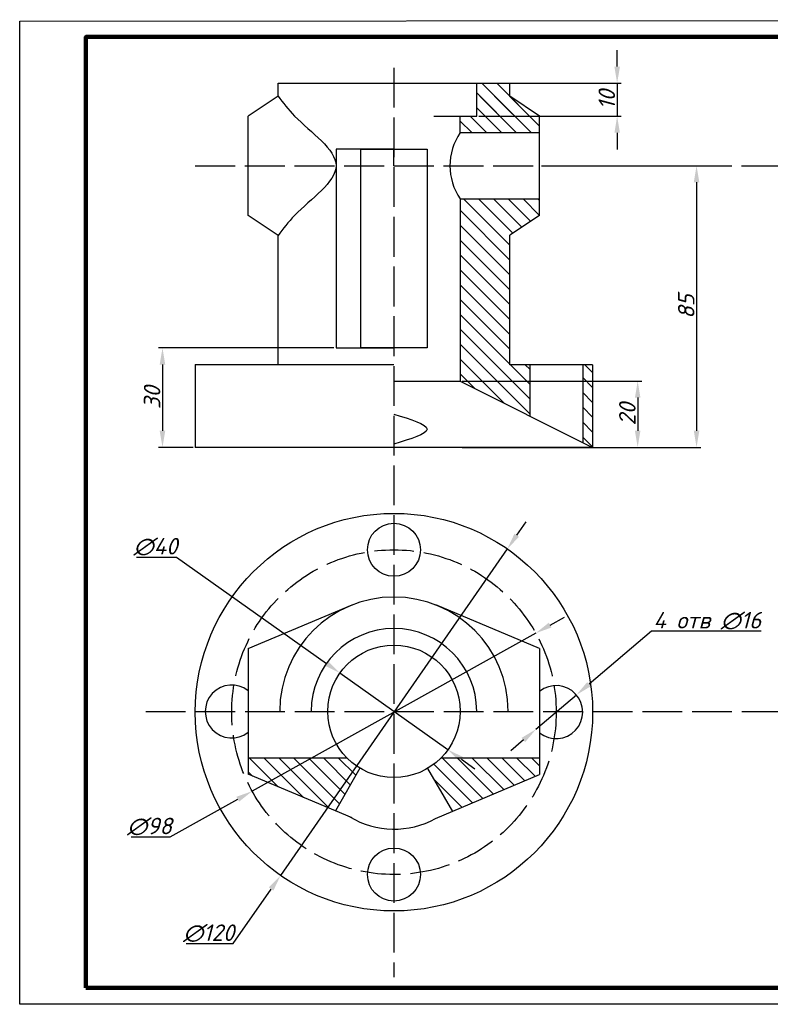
# Model space of a CAD drawing. Header units: millimetres. Extents: x 0 to 420, y 0 to 297.
# Tile 1 of 2: x 0 to 227, y 0 to 297. Entities that reach past the tile are written whole.
import ezdxf

# ---------------------------------------------------------------- set-up
doc = ezdxf.new("R2010")
doc.units = ezdxf.units.MM
doc.linetypes.add('ACAD_ISO02W100', pattern=[15, 12, -3])
doc.layers.add('Вспомогат', color=7, linetype='Continuous')
doc.layers.add('Рамка', color=7, linetype='Continuous')
doc.styles.get("Standard").update_dxf_attribs({"font": 'isocpeui.ttf'})
doc.dimstyles.new('ISO-25', dxfattribs={"dimtxt": 5, "dimasz": 5, "dimexe": 1.25, "dimexo": 0.625, "dimtad": 1, "dimtoh": 1, "dimdec": 0, "dimtxsty": 'Standard', "dimcen": 0, "dimadec": 0, "dimazin": 0, "dimtfac": 1, "dimtdec": 0, "dimtmove": 0, "dimatfit": 3, "dimfxl": 1, "dimarcsym": 0})

# ---------------------------------------------------------------- blocks, each defined once
blk = doc.blocks.new('*D13')
at = {"layer": 'Defpoints', "color": 0, "lineweight": 30, "transparency": 16777216}
for p in [(138.03, 278.01), (138.03, 268.04), (180.44, 268.04)]:
    blk.add_point(p, dxfattribs=at)
at = {"layer": 'Вспомогат', "color": 0, "lineweight": -2, "transparency": 16777216}
for p, q in [((180.44, 283.01), (180.44, 288.01)), ((138.65, 278.01), (181.69, 278.01)), ((180.44, 278.01), (180.44, 268.04)), ((138.65, 268.04), (181.69, 268.04)), ((180.44, 263.04), (180.44, 258.04))]:
    blk.add_line(p, q, dxfattribs=at)
at = {"layer": 'Вспомогат', "color": 0, "lineweight": 30, "transparency": 16777216}
for points in [[(179.61, 283.01), (181.28, 283.01), (180.44, 278.01)], [(179.61, 263.04), (181.28, 263.04), (180.44, 268.04)]]:
    blk.add_solid(points, dxfattribs=at)
at = {"layer": 'Вспомогат', "color": 0, "lineweight": 30, "transparency": 16777216, "insert": (177.32, 273.02), "char_height": 5, "attachment_point": 5, "rotation": 90}
blk.add_mtext('10', dxfattribs=at)
blk = doc.blocks.new('*D14')
at = {"layer": 'Defpoints', "color": 0, "lineweight": 30, "transparency": 16777216}
for p in [(157, 253.11), (173.03, 168.11), (204.42, 168.11)]:
    blk.add_point(p, dxfattribs=at)
at = {"layer": 'Вспомогат', "color": 0, "lineweight": -2, "transparency": 16777216}
for p, q in [((157.63, 253.11), (205.67, 253.11)), ((204.42, 248.11), (204.42, 173.11)), ((173.65, 168.11), (205.67, 168.11))]:
    blk.add_line(p, q, dxfattribs=at)
at = {"layer": 'Вспомогат', "color": 0, "lineweight": 30, "transparency": 16777216}
for points in [[(203.59, 248.11), (205.26, 248.11), (204.42, 253.11)], [(203.59, 173.11), (205.26, 173.11), (204.42, 168.11)]]:
    blk.add_solid(points, dxfattribs=at)
at = {"layer": 'Вспомогат', "color": 0, "lineweight": 30, "transparency": 16777216, "insert": (201.3, 210.61), "char_height": 5, "attachment_point": 5, "rotation": 90}
blk.add_mtext('85', dxfattribs=at)
blk = doc.blocks.new('*D15')
at = {"layer": 'Defpoints', "color": 0, "lineweight": 30, "transparency": 16777216}
for p in [(133.03, 188.11), (133.03, 168.11), (186.64, 168.11)]:
    blk.add_point(p, dxfattribs=at)
at = {"layer": 'Вспомогат', "color": 0, "lineweight": -2, "transparency": 16777216}
for p, q in [((133.65, 188.11), (187.89, 188.11)), ((186.64, 183.11), (186.64, 173.11)), ((133.65, 168.11), (187.89, 168.11))]:
    blk.add_line(p, q, dxfattribs=at)
at = {"layer": 'Вспомогат', "color": 0, "lineweight": 30, "transparency": 16777216}
for points in [[(185.81, 183.11), (187.47, 183.11), (186.64, 188.11)], [(185.81, 173.11), (187.47, 173.11), (186.64, 168.11)]]:
    blk.add_solid(points, dxfattribs=at)
at = {"layer": 'Вспомогат', "color": 0, "lineweight": 30, "transparency": 16777216, "insert": (183.52, 178.11), "char_height": 5, "attachment_point": 5, "rotation": 90}
blk.add_mtext('20', dxfattribs=at)
blk = doc.blocks.new('*D16')
at = {"layer": 'Defpoints', "color": 0, "lineweight": 30, "transparency": 16777216}
for p in [(95.53, 198.11), (43.12, 168.11), (53.03, 168.11)]:
    blk.add_point(p, dxfattribs=at)
at = {"layer": 'Вспомогат', "color": 0, "lineweight": -2, "transparency": 16777216}
for p, q in [((94.9, 198.11), (41.87, 198.11)), ((43.12, 193.11), (43.12, 173.11)), ((52.4, 168.11), (41.87, 168.11))]:
    blk.add_line(p, q, dxfattribs=at)
at = {"layer": 'Вспомогат', "color": 0, "lineweight": 30, "transparency": 16777216}
for points in [[(42.28, 193.11), (43.95, 193.11), (43.12, 198.11)], [(42.28, 173.11), (43.95, 173.11), (43.12, 168.11)]]:
    blk.add_solid(points, dxfattribs=at)
at = {"layer": 'Вспомогат', "color": 0, "lineweight": 30, "transparency": 16777216, "insert": (39.99, 183.11), "char_height": 5, "attachment_point": 5, "rotation": 90}
blk.add_mtext('30', dxfattribs=at)
blk = doc.blocks.new('*D17')
at = {"layer": 'Defpoints', "color": 0, "lineweight": 30, "transparency": 16777216}
for p in [(96.72, 100.01), (129.34, 76.87)]:
    blk.add_point(p, dxfattribs=at)
at = {"layer": 'Вспомогат', "color": 0, "lineweight": -2, "transparency": 16777216}
for p, q in [((35.26, 135), (47.39, 135)), ((47.39, 135), (92.64, 102.9)), ((129.34, 76.87), (96.72, 100.01)), ((133.42, 73.97), (137.5, 71.08))]:
    blk.add_line(p, q, dxfattribs=at)
at = {"layer": 'Вспомогат', "color": 0, "lineweight": 30, "transparency": 16777216}
for points in [[(93.12, 103.58), (92.16, 102.22), (96.72, 100.01)], [(133.9, 74.65), (132.94, 73.29), (129.34, 76.87)]]:
    blk.add_solid(points, dxfattribs=at)
at = {"layer": 'Вспомогат', "color": 0, "lineweight": 30, "transparency": 16777216, "insert": (41.01, 138.12), "char_height": 5, "attachment_point": 5}
blk.add_mtext('∅40', dxfattribs=at)
blk = doc.blocks.new('*D18')
at = {"layer": 'Defpoints', "color": 0, "lineweight": 30, "transparency": 16777216}
for p in [(155.84, 112.03), (70.22, 64.35)]:
    blk.add_point(p, dxfattribs=at)
at = {"layer": 'Вспомогат', "color": 0, "lineweight": -2, "transparency": 16777216}
for p, q in [((160.21, 114.47), (164.58, 116.9)), ((155.84, 112.03), (70.22, 64.35)), ((45.42, 50.54), (65.85, 61.92)), ((33.62, 50.54), (45.42, 50.54))]:
    blk.add_line(p, q, dxfattribs=at)
at = {"layer": 'Вспомогат', "color": 0, "lineweight": 30, "transparency": 16777216}
for points in [[(159.8, 115.19), (160.61, 113.74), (155.84, 112.03)], [(65.44, 62.65), (66.26, 61.19), (70.22, 64.35)]]:
    blk.add_solid(points, dxfattribs=at)
at = {"layer": 'Вспомогат', "color": 0, "lineweight": 30, "transparency": 16777216, "insert": (39.21, 53.67), "char_height": 5, "attachment_point": 5}
blk.add_mtext('∅98', dxfattribs=at)
blk = doc.blocks.new('*D19')
at = {"layer": 'Defpoints', "color": 0, "lineweight": 30, "transparency": 16777216}
for p in [(147.26, 137.47), (78.79, 38.92)]:
    blk.add_point(p, dxfattribs=at)
at = {"layer": 'Вспомогат', "color": 0, "lineweight": -2, "transparency": 16777216}
for p, q in [((150.12, 141.57), (152.97, 145.68)), ((147.26, 137.47), (78.79, 38.92)), ((64.5, 18.34), (75.94, 34.81)), ((50.29, 18.34), (64.5, 18.34))]:
    blk.add_line(p, q, dxfattribs=at)
at = {"layer": 'Вспомогат', "color": 0, "lineweight": 30, "transparency": 16777216}
for points in [[(149.43, 142.05), (150.8, 141.1), (147.26, 137.47)], [(75.26, 35.29), (76.62, 34.34), (78.79, 38.92)]]:
    blk.add_solid(points, dxfattribs=at)
at = {"layer": 'Вспомогат', "color": 0, "lineweight": 30, "transparency": 16777216, "insert": (57.08, 21.47), "char_height": 5, "attachment_point": 5}
blk.add_mtext('∅120', dxfattribs=at)
blk = doc.blocks.new('*D20')
at = {"layer": 'Defpoints', "color": 0, "lineweight": 30, "transparency": 16777216}
for p in [(168.12, 93.39), (155.93, 83.03)]:
    blk.add_point(p, dxfattribs=at)
at = {"layer": 'Вспомогат', "color": 0, "lineweight": -2, "transparency": 16777216}
for p, q in [((190.79, 112.65), (171.94, 96.63)), ((223.91, 112.65), (190.79, 112.65)), ((155.93, 83.03), (168.12, 93.39)), ((152.12, 79.79), (148.31, 76.56))]:
    blk.add_line(p, q, dxfattribs=at)
at = {"layer": 'Вспомогат', "color": 0, "lineweight": 30, "transparency": 16777216}
for points in [[(171.4, 97.26), (172.47, 95.99), (168.12, 93.39)], [(151.58, 80.43), (152.66, 79.16), (155.93, 83.03)]]:
    blk.add_solid(points, dxfattribs=at)
at = {"layer": 'Вспомогат', "color": 0, "lineweight": 30, "transparency": 16777216, "insert": (207.66, 115.78), "char_height": 5, "attachment_point": 5}
blk.add_mtext('4 отв ∅16', dxfattribs=at)

msp = doc.modelspace()

# ---------------------------------------------------------------- hatches: boundary and pattern name
at = {"layer": 'Вспомогат', "lineweight": 30}
h = msp.add_hatch(dxfattribs=at)
h.set_pattern_fill('ANSI31', color=256, angle=90)
h.paths.add_polyline_path([(138.03, 278.01), (138.03, 268.04), (133.03, 268.04), (133.03, 263.11), (157, 263.11), (157, 268.11), (148.03, 274.14), (148.03, 278.01)])
h = msp.add_hatch(dxfattribs=at)
h.set_pattern_fill('ANSI31', color=256, angle=90)
h.paths.add_polyline_path([(138.03, 274.14), (138.03, 268.04), (133.03, 268.04), (133.03, 263.11), (157, 263.11), (157, 268.11), (148.03, 274.14)])
h.paths.add_polyline_path([(133.03, 188.11), (154.03, 177.61), (154.03, 193.04), (148.03, 193.04), (148.03, 232.12), (157, 238.11), (157, 243.11), (133.03, 243.11)])
h = msp.add_hatch(dxfattribs=at)
h.set_pattern_fill('ANSI31', color=256, angle=90)
h.paths.add_polyline_path([(173.03, 193.04), (170.03, 193.04), (170.03, 169.61), (173.03, 168.11)])
h = msp.add_hatch(dxfattribs=at)
h.set_pattern_fill('ANSI31', color=256, angle=90)
h.set_pattern_definition([(135, (91.4576, 70.1922), (-2.24506, -2.24506), [])])
h.paths.add_polyline_path([(102.7, 71.31, -0.06329), (98.75, 74.44), (69, 74.44), (69, 69.44), (95.37, 58.42)])
h = msp.add_hatch(dxfattribs=at)
h.set_pattern_fill('ANSI31', color=256, angle=90)
h.paths.add_polyline_path([(157, 74.44), (127.31, 74.44, -0.066441), (123.14, 71.18), (130.72, 58.24), (157, 69.4)])

# ---------------------------------------------------------------- linework, layer by layer
at = {"layer": 'Вспомогат', "linetype": 'ACAD_ISO02W100', "lineweight": 30}
for p, q in [((113.03, 282.66), (113.03, 8.19)), ((53.03, 253.11), (394.28, 253.11)), ((38.05, 88.44), (304.37, 88.44))]:
    msp.add_line(p, q, dxfattribs=at)
at = {"layer": 'Вспомогат', "lineweight": 30}
for p, q in [((78.03, 278.01), (148.03, 278.01)), ((78.03, 274.14), (78.03, 278.01)), ((138.03, 268.04), (138.03, 278.01)), ((148.03, 274.14), (148.03, 278.01)), ((78.03, 274.14), (69, 268.11)), ((157, 268.11), (148.03, 274.14)), ((69, 238.11), (69, 268.11)), ((125.03, 268.04), (138.03, 268.04)), ((133.03, 263.11), (133.03, 268.04)), ((157, 238.11), (157, 268.11)), ((133.03, 263.11), (157, 263.11)), ((113.03, 258.11), (95.53, 258.11)), ((95.53, 258.11), (95.53, 252.11)), ((103.03, 198.11), (103.03, 258.11)), ((103.03, 258.11), (113.03, 258.11)), ((113.03, 253.11), (113.03, 258.11)), ((113.03, 258.11), (123.03, 258.11)), ((123.03, 258.11), (123.03, 198.11)), ((95.53, 252.11), (95.53, 198.11)), ((133.03, 243.11), (133.03, 188.11)), ((133.03, 243.11), (157, 243.11)), ((78.03, 232.04), (69, 238.11)), ((157, 238.11), (148.03, 232.12)), ((78.03, 193.04), (78.03, 232.04)), ((148.03, 193.04), (148.03, 232.12)), ((95.53, 198.11), (113.03, 198.11)), ((113.03, 198.11), (103.03, 198.11)), ((123.03, 198.11), (113.03, 198.11)), ((53.03, 193.14), (53.03, 168.11)), ((113.03, 193.04), (53.03, 193.04)), ((173.03, 193.04), (148.03, 193.04)), ((154.03, 193.04), (154.03, 177.61)), ((170.03, 193.04), (170.03, 169.61)), ((173.03, 193.04), (173.03, 168.11)), ((113.03, 188.11), (133.03, 188.11)), ((133.03, 188.11), (173.03, 168.11)), ((173.03, 168.11), (53.03, 168.11)), ((69, 107.44), (100.41, 120.58)), ((157, 107.4), (125.67, 120.54)), ((69, 107.44), (69, 69.44)), ((157, 107.4), (157, 69.4)), ((69, 74.44), (98.75, 74.44)), ((127.31, 74.44), (157.06, 74.44)), ((100.43, 56.3), (69, 69.44)), ((102.7, 71.31), (95.37, 58.42)), ((123.14, 71.18), (130.73, 58.22)), ((125.61, 56.07), (157, 69.4)), ((125.61, 56.07), (125.61, 56.07))]:
    msp.add_line(p, q, dxfattribs=at)
for centre, radius in [((113.03, 88.19), 60), ((113.03, 137.19), 8), ((113.03, 88.44), 20), ((113.03, 39.19), 8)]:
    msp.add_circle(centre, radius, dxfattribs=at)
at = {"layer": 'Вспомогат', "linetype": 'ACAD_ISO02W100', "lineweight": 30}
msp.add_circle((113.03, 88.19), 49, dxfattribs=at)
at = {"layer": 'Вспомогат', "lineweight": 30}
for centre, radius, start, end in [((147.62, 253.11), 17.69, 145.5786, 214.4214), ((113.03, 88.44), 34.5, 0.0008, 180.0008), ((113.03, 88.44), 25, 0.0008, 180.0008), ((113.03, 88.44), 25, 0.0008, 180.0008), ((64.03, 88.39), 8, 51.5838, 308.4162), ((162.03, 88.21), 8, 231.0545, 128.9455), ((113.12, 78.94), 26.06, 238.9597, 298.643)]:
    msp.add_arc(centre, radius, start, end, dxfattribs=at)
for points in [[(78.03, 274.14), (83.03, 268.11), (95.53, 253.11), (83.03, 238.11), (78.03, 232.04)], [(113.03, 178.11), (123.03, 173.61), (113.03, 169.11)]]:
    msp.add_spline(points, degree=3, dxfattribs=at)
at = {"layer": 'Рамка'}
for p, q in [((-0.01, 296.69), (419.7, 297.18)), ((0.02, 0.02), (-0.01, 296.69)), ((419.98, 0.04), (0.02, 0.04))]:
    msp.add_line(p, q, dxfattribs=at)
at = {"layer": 'Рамка', "lineweight": 200}
msp.add_lwpolyline([(20, 5), (414.7, 5), (414.7, 292), (20, 292)], close=True, dxfattribs=at)

# ---------------------------------------------------------------- dimensions: what is measured, and where the dimension line sits
at = {"layer": 'Вспомогат', "lineweight": 30}
for base, p1, p2, picture, middle in [((180.44, 268.04), (138.03, 278.01), (138.03, 268.04), '*D13', (177.32, 273.02)), ((204.42, 168.11), (157, 253.11), (173.03, 168.11), '*D14', (201.3, 210.61)), ((43.12, 168.11), (95.53, 198.11), (53.03, 168.11), '*D16', (39.99, 183.11))]:
    dim = msp.add_linear_dim(base=base, p1=p1, p2=p2, angle=90, dimstyle='ISO-25', dxfattribs=at)
    dim.commit()
    dim.dimension.update_dxf_attribs({"geometry": picture, "text_midpoint": middle})
dim = msp.add_linear_dim(base=(186.64, 168.11), p1=(133.03, 188.11), p2=(133.03, 168.11), angle=90, dimstyle='ISO-25', dxfattribs=at)
dim.commit()
dim.dimension.update_dxf_attribs({"geometry": '*D15', "text_midpoint": (186.64, 178.11), "dimtype": 160})
for p1, p2, picture, middle in [((147.26, 137.47), (78.79, 38.92), '*D19', (57.08, 18.34)), ((129.34, 76.87), (96.72, 100.01), '*D17', (41.01, 135)), ((155.84, 112.03), (70.22, 64.35), '*D18', (39.21, 50.54))]:
    dim = msp.add_diameter_dim_2p(p1=p1, p2=p2, dimstyle='ISO-25', dxfattribs=at)
    dim.commit()
    dim.dimension.update_dxf_attribs({"geometry": picture, "text_midpoint": middle, "dimtype": 163})
dim = msp.add_diameter_dim_2p(p1=(155.93, 83.03), p2=(168.12, 93.39), text='4 отв <>', dimstyle='ISO-25', dxfattribs=at)
dim.commit()
dim.dimension.update_dxf_attribs({"geometry": '*D20', "text_midpoint": (207.66, 112.65), "dimtype": 163})

doc.saveas('drawing.dxf')
